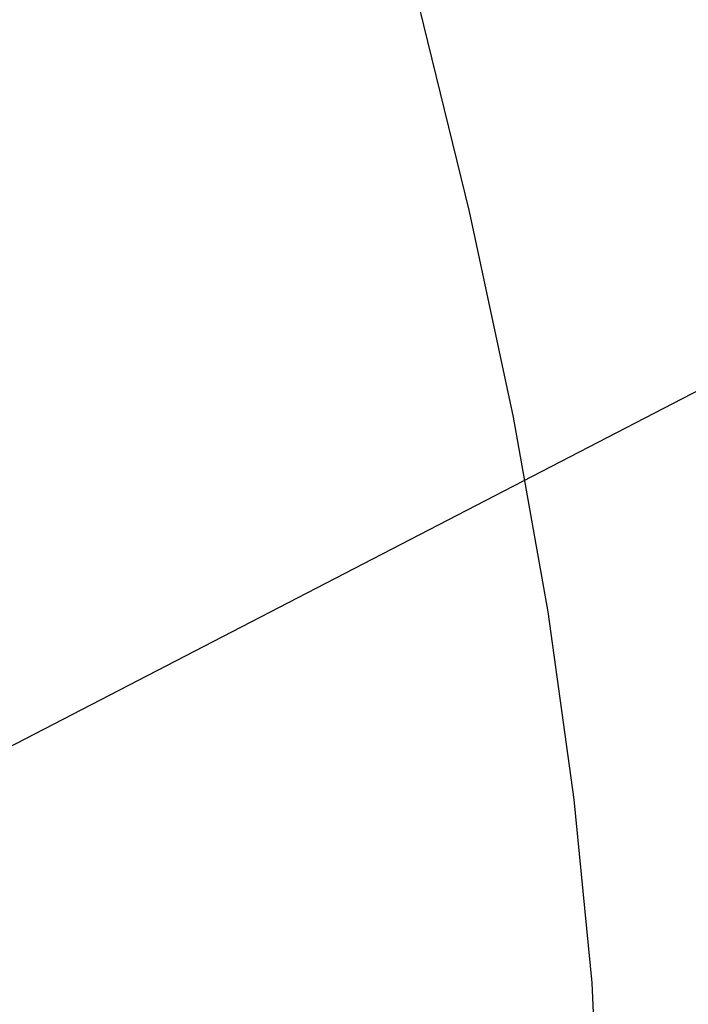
# Model space of a CAD drawing. Extents: x 0 to 370488, y 0 to 4202825.
# Tile 143 of 256: x 360061.26 to 360066.11, y 4200833.52 to 4200840.66. Entities that reach past the tile are written whole.
import ezdxf

# ---------------------------------------------------------------- set-up
doc = ezdxf.new("R2010")
doc.units = 0
doc.header["$LTSCALE"] = 0.5
doc.header["$MEASUREMENT"] = 0
doc.layers.add('(014) Водопровод', color=5, linetype='ИК_Водопровод -------в--------')
doc.layers.add('(032) Горизонтали утолщенные', color=32, linetype='Continuous', lineweight=30)
doc.styles.get("Standard").update_dxf_attribs({"font": 'isocpeur.ttf'})
doc.linetypes.add('ИК_Водопровод -------в--------', pattern='A,9,-0.6,["В",Standard,S=1.2,R=0,X=0,Y=-0.6],-1.2', length=10.8)

msp = doc.modelspace()

# ---------------------------------------------------------------- linework, layer by layer
at = {"layer": '(014) Водопровод', "elevation": 1.817, "flags": 128}
msp.add_lwpolyline([(359950.0985, 4200775.9516), (359978.9459, 4200791.4941), (360008.6191, 4200807.4815), (360029.0959, 4200818.5141), (360041.2666, 4200825.0715), (360070.4079, 4200840.1671), (360102.974, 4200858.8268), (360166.5987, 4200896.4256), (360296.3625, 4200972.4831), (360388.5849, 4201019.4407), (360467.4324, 4201064.1514), (360558.05, 4201111.93), (360748.1773, 4201205.1503), (360877.5829, 4201278.7313), (360897.8192, 4201292.4009)], dxfattribs=at)
at = {"layer": '(032) Горизонтали утолщенные', "color": 32}
msp.add_polyline3d([(360065.47, 4200832.33, 556), (360065.41, 4200833.68, 556), (360065.28, 4200835.01, 556), (360065.09, 4200836.37, 556), (360064.84, 4200837.78, 556), (360064.52, 4200839.27, 556), (360064.13, 4200840.87, 556), (360063.68, 4200842.59, 556), (360063.18, 4200844.39, 556), (360062.65, 4200846.23, 556), (360062.12, 4200848.04, 556), (360061.61, 4200849.77, 556), (360061.14, 4200851.36, 556), (360060.73, 4200852.76, 556), (360060.4, 4200853.93, 556), (360060.13, 4200854.89, 556), (360059.91, 4200855.66, 556), (360059.7838, 4200856.0946, 556)], dxfattribs=at)

doc.saveas('drawing.dxf')
